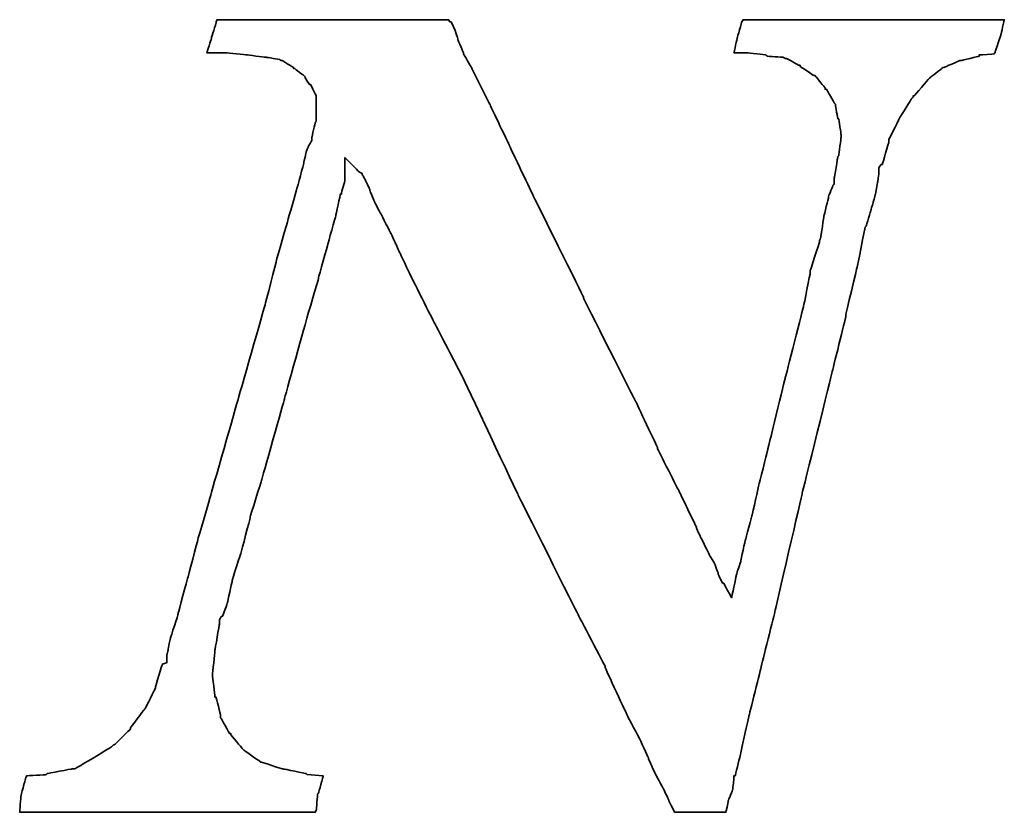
# Model space of a CAD drawing. Header units: millimetres. Extents: x 349 to 648, y 103 to 207.
# Tile 42 of 46: x 583.9 to 589.57, y 135.06 to 139.62. Entities that reach past the tile are written whole.
import ezdxf

# ---------------------------------------------------------------- set-up
doc = ezdxf.new("R2010")
doc.units = ezdxf.units.MM
doc.header["$LTSCALE"] = 0.15
doc.layers.add('DIM', color=4, linetype='CONTINUOUS')
doc.layers.add('layer 1', color=7, linetype='CONTINUOUS')

# ---------------------------------------------------------------- blocks, each defined once
blk = doc.blocks.new('TBI MOTION logo(完整正式版)')
at = {"layer": 'layer 1', "color": 22, "lineweight": 35}
blk.add_open_spline([(58.92625, -7.91875), (58.92625, -7.91875), (58.58625, -7.89375), (58.58625, -7.89375), (58.58625, -7.89375), (58.58625, -7.89375), (58.56625, -7.87125), (58.56625, -7.87125), (58.56625, -7.87125), (58.56625, -7.87125), (58.08375, -7.77375), (58.08375, -7.77375), (58.08375, -7.77375), (58.08375, -7.77375), (58.06125, -7.77375), (58.06125, -7.77375), (58.06125, -7.77375), (58.06125, -7.77375), (57.62625, -7.63125), (57.62625, -7.63125), (57.62625, -7.63125), (57.62625, -7.63125), (57.60625, -7.63125), (57.60625, -7.63125), (57.60625, -7.63125), (57.60625, -7.63125), (57.58125, -7.60625), (57.58125, -7.60625), (57.58125, -7.60625), (57.58125, -7.60625), (57.26625, -7.38875), (57.26625, -7.38875), (57.26625, -7.38875), (57.26625, -7.38875), (57.24625, -7.36875), (57.24625, -7.36875), (57.24625, -7.36875), (57.24625, -7.36875), (57.22125, -7.34375), (57.22125, -7.34375), (57.22125, -7.34375), (57.22125, -7.34375), (56.98125, -7.05375), (56.98125, -7.05375), (56.98125, -7.05375), (56.98125, -7.05375), (56.98125, -7.02875), (56.98125, -7.02875), (56.98125, -7.02875), (56.98125, -7.02875), (56.95625, -7.02875), (56.95625, -7.02875), (56.95625, -7.02875), (56.95625, -7.02875), (56.76625, -6.69625), (56.76625, -6.69625), (56.76625, -6.69625), (56.76625, -6.69625), (56.76625, -6.67125), (56.76625, -6.67125), (56.76625, -6.67125), (56.76625, -6.67125), (56.76625, -6.64875), (56.76625, -6.64875), (56.76625, -6.64875), (56.76625, -6.64875), (56.67125, -6.26375), (56.67125, -6.26375), (56.67125, -6.26375), (56.67125, -6.26375), (56.64625, -6.26375), (56.64625, -6.26375), (56.64625, -6.26375), (56.64625, -6.26375), (56.64625, -6.23875), (56.64625, -6.23875), (56.64625, -6.23875), (56.64625, -6.23875), (56.59625, -5.80875), (56.59625, -5.80875), (56.59625, -5.80875), (56.59625, -5.80875), (56.59625, -5.78375), (56.59625, -5.78375), (56.59625, -5.78375), (56.59625, -5.78375), (56.64625, -5.30375), (56.64625, -5.30375), (56.64625, -5.30375), (56.64625, -5.30375), (56.64625, -5.27875), (56.64625, -5.27875), (56.64625, -5.27875), (56.64625, -5.27875), (56.74125, -4.72875), (56.74125, -4.72875), (56.74125, -4.72875), (56.74125, -4.72875), (56.74125, -4.67875), (56.74125, -4.67875), (56.74125, -4.67875), (56.74125, -4.67875), (56.74125, -4.63375), (56.74125, -4.63375), (56.74125, -4.63375), (56.74125, -4.63375), (56.79125, -4.55875), (56.79125, -4.55875), (56.79125, -4.55875), (56.79125, -4.55875), (56.81125, -4.55875), (56.81125, -4.55875), (56.81125, -4.55875), (56.81125, -4.55875), (56.91125, -4.27375), (56.91125, -4.27375), (56.91125, -4.27375), (56.91125, -4.27375), (57.00625, -3.83874), (57.00625, -3.83874), (57.00625, -3.83874), (57.00625, -3.83874), (57.00625, -3.81374), (57.00625, -3.81374), (57.00625, -3.81374), (57.00625, -3.81374), (57.19875, -3.21374), (57.19875, -3.21374), (57.19875, -3.21374), (57.19875, -3.21374), (57.38625, -2.49625), (57.38625, -2.49625), (57.38625, -2.49625), (57.38625, -2.49625), (57.38625, -2.47374), (57.38625, -2.47374), (57.38625, -2.47374), (57.38625, -2.47374), (57.62625, -1.70375), (57.62625, -1.70375), (57.62625, -1.70375), (57.62625, -1.70375), (58.10625, 0.00125), (58.10625, 0.00125), (58.10625, 0.00125), (58.10625, 0.00125), (58.58625, 1.72625), (58.58625, 1.72625), (58.58625, 1.72625), (58.58625, 1.72625), (58.82625, 2.54125), (58.82625, 2.54125), (58.82625, 2.54125), (58.82625, 2.54125), (58.82625, 2.56374), (58.82625, 2.56374), (58.82625, 2.56374), (58.82625, 2.56374), (59.02125, 3.26125), (59.02125, 3.26125), (59.02125, 3.26125), (59.02125, 3.26125), (59.18625, 3.86125), (59.18625, 3.86125), (59.18625, 3.86125), (59.18625, 3.86125), (59.28625, 4.31875), (59.28625, 4.31875), (59.28625, 4.31875), (59.28625, 4.31875), (59.30625, 4.31875), (59.30625, 4.31875), (59.30625, 4.31875), (59.30625, 4.31875), (59.30625, 4.34125), (59.30625, 4.34125), (59.30625, 4.34125), (59.30625, 4.34125), (59.38125, 4.60625), (59.38125, 4.60625), (59.38125, 4.60625), (59.38125, 4.60625), (59.38125, 4.65125), (59.38125, 4.65125), (59.38125, 4.65125), (59.38125, 4.65125), (59.38125, 5.08625), (59.38125, 5.08625), (59.38125, 5.08625), (59.38125, 5.08625), (59.66625, 4.79624), (59.66625, 4.79624), (59.66625, 4.79624), (59.66625, 4.79624), (59.74125, 4.75124), (59.74125, 4.75124), (59.74125, 4.75124), (59.74125, 4.75124), (59.74125, 4.72624), (59.74125, 4.72624), (59.74125, 4.72624), (59.74125, 4.72624), (59.76125, 4.70124), (59.76125, 4.70124), (59.76125, 4.70124), (59.76125, 4.70124), (59.81125, 4.60625), (59.81125, 4.60625), (59.81125, 4.60625), (59.81125, 4.60625), (59.90625, 4.41125), (59.90625, 4.41125), (59.90625, 4.41125), (59.90625, 4.41125), (59.90625, 4.39125), (59.90625, 4.39125), (59.90625, 4.39125), (59.90625, 4.39125), (60.00375, 4.15124), (60.00375, 4.15124), (60.00375, 4.15124), (60.00375, 4.15124), (60.14625, 3.88374), (60.14625, 3.88374), (60.14625, 3.88374), (60.14625, 3.88374), (60.34125, 3.50124), (60.34125, 3.50124), (60.34125, 3.50124), (60.34125, 3.50124), (60.53125, 3.09125), (60.53125, 3.09125), (60.53125, 3.09125), (60.53125, 3.09125), (60.74625, 2.63625), (60.74625, 2.63625), (60.74625, 2.63625), (60.74625, 2.63625), (61.25125, 1.63124), (61.25125, 1.63124), (61.25125, 1.63124), (61.25125, 1.63124), (61.85125, 0.47625), (61.85125, 0.47625), (61.85125, 0.47625), (61.85125, 0.47625), (63.02625, -2.01874), (63.02625, -2.01874), (63.02625, -2.01874), (63.02625, -2.01874), (64.27625, -4.51374), (64.27625, -4.51374), (64.27625, -4.51374), (64.27625, -4.51374), (64.85125, -5.61375), (64.85125, -5.61375), (64.85125, -5.61375), (64.85125, -5.61375), (64.85125, -5.64125), (64.85125, -5.64125), (64.85125, -5.64125), (64.85125, -5.64125), (65.32875, -6.67125), (65.32875, -6.67125), (65.32875, -6.67125), (65.32875, -6.67125), (65.57125, -7.12875), (65.57125, -7.12875), (65.57125, -7.12875), (65.57125, -7.12875), (65.76125, -7.53625), (65.76125, -7.53625), (65.76125, -7.53625), (65.76125, -7.53625), (65.76125, -7.55625), (65.76125, -7.55625), (65.76125, -7.55625), (65.76125, -7.55625), (65.90375, -7.87125), (65.90375, -7.87125), (65.90375, -7.87125), (65.90375, -7.87125), (66.07125, -8.18125), (66.07125, -8.18125), (66.07125, -8.18125), (66.07125, -8.18125), (66.19125, -8.42375), (66.19125, -8.42375), (66.19125, -8.42375), (66.19125, -8.42375), (66.19125, -8.44375), (66.19125, -8.44375), (66.19125, -8.44375), (66.19125, -8.44375), (66.29125, -8.63875), (66.29125, -8.63875), (66.29125, -8.63875), (66.29125, -8.63875), (66.31125, -8.68625), (66.31125, -8.68625), (66.31125, -8.68625), (66.31125, -8.68625), (66.38375, -8.68625), (66.38375, -8.68625), (66.38375, -8.68625), (66.38375, -8.68625), (66.84125, -8.68625), (66.84125, -8.68625), (66.84125, -8.68625), (66.84125, -8.68625), (67.29625, -8.68625), (67.29625, -8.68625), (67.29625, -8.68625), (67.29625, -8.68625), (67.36625, -8.68625), (67.36625, -8.68625), (67.36625, -8.68625), (67.36625, -8.68625), (67.39125, -8.68625), (67.39125, -8.68625), (67.39125, -8.68625), (67.39125, -8.68625), (67.44125, -8.46875), (67.44125, -8.46875), (67.44125, -8.46875), (67.44125, -8.46875), (67.44125, -8.44375), (67.44125, -8.44375), (67.44125, -8.44375), (67.44125, -8.44375), (67.53625, -8.20375), (67.53625, -8.20375), (67.53625, -8.20375), (67.53625, -8.20375), (67.56125, -7.94375), (67.56125, -7.94375), (67.56125, -7.94375), (67.56125, -7.94375), (67.56125, -7.91875), (67.56125, -7.91875), (67.56125, -7.91875), (67.56125, -7.91875), (67.58625, -7.91875), (67.58625, -7.91875), (67.58625, -7.91875), (67.58625, -7.91875), (67.68125, -7.53625), (67.68125, -7.53625), (67.68125, -7.53625), (67.68125, -7.53625), (67.87375, -6.67125), (67.87375, -6.67125), (67.87375, -6.67125), (67.87375, -6.67125), (68.13625, -5.61375), (68.13625, -5.61375), (68.13625, -5.61375), (68.13625, -5.61375), (68.42375, -4.46374), (68.42375, -4.46374), (68.42375, -4.46374), (68.42375, -4.46374), (68.99875, -1.96874), (68.99875, -1.96874), (68.99875, -1.96874), (68.99875, -1.96874), (69.62625, 0.57625), (69.62625, 0.57625), (69.62625, 0.57625), (69.62625, 0.57625), (69.91125, 1.72625), (69.91125, 1.72625), (69.91125, 1.72625), (69.91125, 1.72625), (69.91125, 1.77625), (69.91125, 1.77625), (69.91125, 1.77625), (69.91125, 1.77625), (70.15125, 2.78124), (70.15125, 2.78124), (70.15125, 2.78124), (70.15125, 2.78124), (70.32125, 3.62125), (70.32125, 3.62125), (70.32125, 3.62125), (70.32125, 3.62125), (70.34125, 3.64625), (70.34125, 3.64625), (70.34125, 3.64625), (70.34125, 3.64625), (70.44125, 3.98125), (70.44125, 3.98125), (70.44125, 3.98125), (70.44125, 3.98125), (70.53625, 4.31875), (70.53625, 4.31875), (70.53625, 4.31875), (70.53625, 4.31875), (70.58125, 4.55875), (70.58125, 4.55875), (70.58125, 4.55875), (70.58125, 4.55875), (70.60625, 4.72624), (70.60625, 4.72624), (70.60625, 4.72624), (70.60625, 4.72624), (70.60625, 4.79624), (70.60625, 4.79624), (70.60625, 4.79624), (70.60625, 4.79624), (70.60625, 4.87125), (70.60625, 4.87125), (70.60625, 4.87125), (70.60625, 4.87125), (70.65625, 4.94125), (70.65625, 4.94125), (70.65625, 4.94125), (70.65625, 4.94125), (70.68125, 4.94125), (70.68125, 4.94125), (70.68125, 4.94125), (70.68125, 4.94125), (70.82125, 5.42125), (70.82125, 5.42125), (70.82125, 5.42125), (70.82125, 5.42125), (70.82125, 5.44625), (70.82125, 5.44625), (70.82125, 5.44625), (70.82125, 5.44625), (70.82125, 5.47125), (70.82125, 5.47125), (70.82125, 5.47125), (70.82125, 5.47125), (71.06125, 5.94625), (71.06125, 5.94625), (71.06125, 5.94625), (71.06125, 5.94625), (71.30125, 6.33124), (71.30125, 6.33124), (71.30125, 6.33124), (71.30125, 6.33124), (71.32625, 6.35625), (71.32625, 6.35625), (71.32625, 6.35625), (71.32625, 6.35625), (71.32625, 6.38124), (71.32625, 6.38124), (71.32625, 6.38124), (71.32625, 6.38124), (71.35125, 6.38124), (71.35125, 6.38124), (71.35125, 6.38124), (71.35125, 6.38124), (71.66125, 6.74125), (71.66125, 6.74125), (71.66125, 6.74125), (71.66125, 6.74125), (71.68625, 6.76625), (71.68625, 6.76625), (71.68625, 6.76625), (71.68625, 6.76625), (71.92625, 6.95624), (71.92625, 6.95624), (71.92625, 6.95624), (71.92625, 6.95624), (71.95125, 6.98125), (71.95125, 6.98125), (71.95125, 6.98125), (71.95125, 6.98125), (71.97625, 6.98125), (71.97625, 6.98125), (71.97625, 6.98125), (71.97625, 6.98125), (72.31125, 7.12624), (72.31125, 7.12624), (72.31125, 7.12624), (72.31125, 7.12624), (72.33375, 7.12624), (72.33375, 7.12624), (72.33375, 7.12624), (72.33375, 7.12624), (72.71625, 7.21875), (72.71625, 7.21875), (72.71625, 7.21875), (72.71625, 7.21875), (72.71625, 7.24624), (72.71625, 7.24624), (72.71625, 7.24624), (72.71625, 7.24624), (72.74125, 7.24624), (72.74125, 7.24624), (72.74125, 7.24624), (72.74125, 7.24624), (73.03124, 7.26624), (73.03124, 7.26624), (73.03124, 7.26624), (73.03124, 7.26624), (73.05375, 7.29125), (73.05375, 7.29125), (73.05375, 7.29125), (73.05375, 7.29125), (73.05375, 7.31625), (73.05375, 7.31625), (73.05375, 7.31625), (73.05375, 7.31625), (73.17625, 7.67625), (73.17625, 7.67625), (73.17625, 7.67625), (73.17625, 7.67625), (73.24625, 7.98625), (73.24625, 7.98625), (73.24625, 7.98625), (73.24625, 7.98625), (73.19625, 7.98625), (73.19625, 7.98625), (73.19625, 7.98625), (73.19625, 7.98625), (72.93625, 7.98625), (72.93625, 7.98625), (72.93625, 7.98625), (72.93625, 7.98625), (72.55125, 7.98625), (72.55125, 7.98625), (72.55125, 7.98625), (72.55125, 7.98625), (72.09625, 7.98625), (72.09625, 7.98625), (72.09625, 7.98625), (72.09625, 7.98625), (71.64125, 7.98625), (71.64125, 7.98625), (71.64125, 7.98625), (71.64125, 7.98625), (70.53625, 7.98625), (70.53625, 7.98625), (70.53625, 7.98625), (70.53625, 7.98625), (69.47875, 7.98625), (69.47875, 7.98625), (69.47875, 7.98625), (69.47875, 7.98625), (68.95125, 7.98625), (68.95125, 7.98625), (68.95125, 7.98625), (68.95125, 7.98625), (68.52125, 7.98625), (68.52125, 7.98625), (68.52125, 7.98625), (68.52125, 7.98625), (68.13625, 7.98625), (68.13625, 7.98625), (68.13625, 7.98625), (68.13625, 7.98625), (67.87375, 7.98625), (67.87375, 7.98625), (67.87375, 7.98625), (67.87375, 7.98625), (67.75125, 7.98625), (67.75125, 7.98625), (67.75125, 7.98625), (67.75125, 7.98625), (67.72625, 7.94125), (67.72625, 7.94125), (67.72625, 7.94125), (67.72625, 7.94125), (67.63125, 7.60625), (67.63125, 7.60625), (67.63125, 7.60625), (67.63125, 7.60625), (67.56125, 7.29125), (67.56125, 7.29125), (67.56125, 7.29125), (67.56125, 7.29125), (67.72625, 7.29125), (67.72625, 7.29125), (67.72625, 7.29125), (67.72625, 7.29125), (67.82625, 7.29125), (67.82625, 7.29125), (67.82625, 7.29125), (67.82625, 7.29125), (67.84625, 7.29125), (67.84625, 7.29125), (67.84625, 7.29125), (67.84625, 7.29125), (68.23125, 7.24624), (68.23125, 7.24624), (68.23125, 7.24624), (68.23125, 7.24624), (68.25875, 7.21875), (68.25875, 7.21875), (68.25875, 7.21875), (68.25875, 7.21875), (68.59125, 7.19624), (68.59125, 7.19624), (68.59125, 7.19624), (68.59125, 7.19624), (68.64125, 7.17125), (68.64125, 7.17125), (68.64125, 7.17125), (68.64125, 7.17125), (68.66625, 7.17125), (68.66625, 7.17125), (68.66625, 7.17125), (68.66625, 7.17125), (68.92625, 7.02624), (68.92625, 7.02624), (68.92625, 7.02624), (68.92625, 7.02624), (68.95125, 7.02624), (68.95125, 7.02624), (68.95125, 7.02624), (68.95125, 7.02624), (68.95125, 7.00624), (68.95125, 7.00624), (68.95125, 7.00624), (68.95125, 7.00624), (69.23875, 6.81125), (69.23875, 6.81125), (69.23875, 6.81125), (69.23875, 6.81125), (69.26625, 6.81125), (69.26625, 6.81125), (69.26625, 6.81125), (69.26625, 6.81125), (69.28625, 6.78625), (69.28625, 6.78625), (69.28625, 6.78625), (69.28625, 6.78625), (69.47875, 6.54875), (69.47875, 6.54875), (69.47875, 6.54875), (69.47875, 6.54875), (69.47875, 6.52375), (69.47875, 6.52375), (69.47875, 6.52375), (69.47875, 6.52375), (69.50625, 6.52375), (69.50625, 6.52375), (69.50625, 6.52375), (69.50625, 6.52375), (69.67125, 6.23625), (69.67125, 6.23625), (69.67125, 6.23625), (69.67125, 6.23625), (69.69375, 6.21125), (69.69375, 6.21125), (69.69375, 6.21125), (69.69375, 6.21125), (69.69375, 6.18625), (69.69375, 6.18625), (69.69375, 6.18625), (69.69375, 6.18625), (69.74625, 5.89875), (69.74625, 5.89875), (69.74625, 5.89875), (69.74625, 5.89875), (69.76625, 5.89875), (69.76625, 5.89875), (69.76625, 5.89875), (69.76625, 5.89875), (69.81375, 5.56625), (69.81375, 5.56625), (69.81375, 5.56625), (69.81375, 5.56625), (69.81375, 5.54125), (69.81375, 5.54125), (69.81375, 5.54125), (69.81375, 5.54125), (69.81375, 5.51625), (69.81375, 5.51625), (69.81375, 5.51625), (69.81375, 5.51625), (69.76625, 5.13125), (69.76625, 5.13125), (69.76625, 5.13125), (69.76625, 5.13125), (69.74625, 5.10874), (69.74625, 5.10874), (69.74625, 5.10874), (69.74625, 5.10874), (69.67125, 4.65125), (69.67125, 4.65125), (69.67125, 4.65125), (69.67125, 4.65125), (69.67125, 4.55875), (69.67125, 4.55875), (69.67125, 4.55875), (69.67125, 4.55875), (69.67125, 4.53125), (69.67125, 4.53125), (69.67125, 4.53125), (69.67125, 4.53125), (69.64625, 4.50874), (69.64625, 4.50874), (69.64625, 4.50874), (69.64625, 4.50874), (69.55125, 4.27125), (69.55125, 4.27125), (69.55125, 4.27125), (69.55125, 4.27125), (69.55125, 4.24625), (69.55125, 4.24625), (69.55125, 4.24625), (69.55125, 4.24625), (69.45375, 3.86125), (69.45375, 3.86125), (69.45375, 3.86125), (69.45375, 3.86125), (69.38625, 3.40624), (69.38625, 3.40624), (69.38625, 3.40624), (69.38625, 3.40624), (69.35875, 3.33125), (69.35875, 3.33125), (69.35875, 3.33125), (69.35875, 3.33125), (69.35875, 3.30875), (69.35875, 3.30875), (69.35875, 3.30875), (69.35875, 3.30875), (69.16625, 2.71125), (69.16625, 2.71125), (69.16625, 2.71125), (69.16625, 2.71125), (69.16625, 2.66375), (69.16625, 2.66375), (69.16625, 2.66375), (69.16625, 2.66375), (69.02625, 1.96374), (69.02625, 1.96374), (69.02625, 1.96374), (69.02625, 1.96374), (68.64125, 0.45624), (68.64125, 0.45624), (68.64125, 0.45624), (68.64125, 0.45624), (68.25875, -1.10625), (68.25875, -1.10625), (68.25875, -1.10625), (68.25875, -1.10625), (68.08625, -1.80125), (68.08625, -1.80125), (68.08625, -1.80125), (68.08625, -1.80125), (67.94625, -2.42625), (67.94625, -2.42625), (67.94625, -2.42625), (67.94625, -2.42625), (67.80125, -2.95375), (67.80125, -2.95375), (67.80125, -2.95375), (67.80125, -2.95375), (67.70625, -3.38375), (67.70625, -3.38375), (67.70625, -3.38375), (67.70625, -3.38375), (67.70625, -3.40875), (67.70625, -3.40875), (67.70625, -3.40875), (67.70625, -3.40875), (67.63125, -3.62375), (67.63125, -3.62375), (67.63125, -3.62375), (67.63125, -3.62375), (67.60625, -3.72125), (67.60625, -3.72125), (67.60625, -3.72125), (67.60625, -3.72125), (67.51125, -4.17375), (67.51125, -4.17375), (67.51125, -4.17375), (67.51125, -4.17375), (67.34625, -3.86374), (67.34625, -3.86374), (67.34625, -3.86374), (67.34625, -3.86374), (67.32125, -3.86374), (67.32125, -3.86374), (67.32125, -3.86374), (67.32125, -3.86374), (67.27125, -3.76874), (67.27125, -3.76874), (67.27125, -3.76874), (67.27125, -3.76874), (67.22625, -3.67374), (67.22625, -3.67374), (67.22625, -3.67374), (67.22625, -3.67374), (67.22625, -3.64875), (67.22625, -3.64875), (67.22625, -3.64875), (67.22625, -3.64875), (67.15125, -3.45375), (67.15125, -3.45375), (67.15125, -3.45375), (67.15125, -3.45375), (67.05625, -3.28875), (67.05625, -3.28875), (67.05625, -3.28875), (67.05625, -3.28875), (66.91125, -3.00125), (66.91125, -3.00125), (66.91125, -3.00125), (66.91125, -3.00125), (66.77125, -2.71375), (66.77125, -2.71375), (66.77125, -2.71375), (66.77125, -2.71375), (66.77125, -2.68875), (66.77125, -2.68875), (66.77125, -2.68875), (66.77125, -2.68875), (66.41125, -1.94374), (66.41125, -1.94374), (66.41125, -1.94374), (66.41125, -1.94374), (65.95125, -1.03375), (65.95125, -1.03375), (65.95125, -1.03375), (65.95125, -1.03375), (65.95125, -1.00875), (65.95125, -1.00875), (65.95125, -1.00875), (65.95125, -1.00875), (65.49625, -0.04874), (65.49625, -0.04874), (65.49625, -0.04874), (65.49625, -0.04874), (64.39375, 2.13624), (64.39375, 2.13624), (64.39375, 2.13624), (64.39375, 2.13624), (64.39375, 2.15624), (64.39375, 2.15624), (64.39375, 2.15624), (64.39375, 2.15624), (63.33625, 4.29125), (63.33625, 4.29125), (63.33625, 4.29125), (63.33625, 4.29125), (62.85625, 5.30125), (62.85625, 5.30125), (62.85625, 5.30125), (62.85625, 5.30125), (62.42625, 6.21125), (62.42625, 6.21125), (62.42625, 6.21125), (62.42625, 6.21125), (62.04125, 6.98125), (62.04125, 6.98125), (62.04125, 6.98125), (62.04125, 6.98125), (61.87375, 7.26624), (61.87375, 7.26624), (61.87375, 7.26624), (61.87375, 7.26624), (61.87375, 7.29125), (61.87375, 7.29125), (61.87375, 7.29125), (61.87375, 7.29125), (61.75625, 7.55625), (61.75625, 7.55625), (61.75625, 7.55625), (61.75625, 7.55625), (61.75625, 7.58124), (61.75625, 7.58124), (61.75625, 7.58124), (61.75625, 7.58124), (61.68375, 7.79375), (61.68375, 7.79375), (61.68375, 7.79375), (61.68375, 7.79375), (61.61125, 7.94125), (61.61125, 7.94125), (61.61125, 7.94125), (61.61125, 7.94125), (61.58625, 7.94125), (61.58625, 7.94125), (61.58625, 7.94125), (61.58625, 7.94125), (61.56375, 7.98625), (61.56375, 7.98625), (61.56375, 7.98625), (61.56375, 7.98625), (61.41875, 7.98625), (61.41875, 7.98625), (61.41875, 7.98625), (61.41875, 7.98625), (61.18125, 7.98625), (61.18125, 7.98625), (61.18125, 7.98625), (61.18125, 7.98625), (60.84125, 7.98625), (60.84125, 7.98625), (60.84125, 7.98625), (60.84125, 7.98625), (60.02625, 7.98625), (60.02625, 7.98625), (60.02625, 7.98625), (60.02625, 7.98625), (59.11625, 7.98625), (59.11625, 7.98625), (59.11625, 7.98625), (59.11625, 7.98625), (58.15625, 7.98625), (58.15625, 7.98625), (58.15625, 7.98625), (58.15625, 7.98625), (57.34125, 7.98625), (57.34125, 7.98625), (57.34125, 7.98625), (57.34125, 7.98625), (57.00625, 7.98625), (57.00625, 7.98625), (57.00625, 7.98625), (57.00625, 7.98625), (56.76625, 7.98625), (56.76625, 7.98625), (56.76625, 7.98625), (56.76625, 7.98625), (56.69125, 7.98625), (56.69125, 7.98625), (56.69125, 7.98625), (56.69125, 7.98625), (56.67125, 7.94125), (56.67125, 7.94125), (56.67125, 7.94125), (56.67125, 7.94125), (56.67125, 7.91625), (56.67125, 7.91625), (56.67125, 7.91625), (56.67125, 7.91625), (56.57125, 7.60625), (56.57125, 7.60625), (56.57125, 7.60625), (56.57125, 7.60625), (56.57125, 7.58124), (56.57125, 7.58124), (56.57125, 7.58124), (56.57125, 7.58124), (56.47625, 7.29125), (56.47625, 7.29125), (56.47625, 7.29125), (56.47625, 7.29125), (56.57125, 7.29125), (56.57125, 7.29125), (56.57125, 7.29125), (56.57125, 7.29125), (56.76625, 7.29125), (56.76625, 7.29125), (56.76625, 7.29125), (56.76625, 7.29125), (56.86125, 7.29125), (56.86125, 7.29125), (56.86125, 7.29125), (56.86125, 7.29125), (56.88625, 7.29125), (56.88625, 7.29125), (56.88625, 7.29125), (56.88625, 7.29125), (57.31625, 7.24624), (57.31625, 7.24624), (57.31625, 7.24624), (57.31625, 7.24624), (57.70125, 7.19624), (57.70125, 7.19624), (57.70125, 7.19624), (57.70125, 7.19624), (57.72625, 7.19624), (57.72625, 7.19624), (57.72625, 7.19624), (57.72625, 7.19624), (58.01125, 7.14624), (58.01125, 7.14624), (58.01125, 7.14624), (58.01125, 7.14624), (58.03625, 7.12624), (58.03625, 7.12624), (58.03625, 7.12624), (58.03625, 7.12624), (58.06125, 7.12624), (58.06125, 7.12624), (58.06125, 7.12624), (58.06125, 7.12624), (58.30125, 6.98125), (58.30125, 6.98125), (58.30125, 6.98125), (58.30125, 6.98125), (58.30125, 6.95624), (58.30125, 6.95624), (58.30125, 6.95624), (58.30125, 6.95624), (58.32375, 6.95624), (58.32375, 6.95624), (58.32375, 6.95624), (58.32375, 6.95624), (58.51625, 6.81125), (58.51625, 6.81125), (58.51625, 6.81125), (58.51625, 6.81125), (58.54125, 6.78625), (58.54125, 6.78625), (58.54125, 6.78625), (58.54125, 6.78625), (58.54125, 6.76625), (58.54125, 6.76625), (58.54125, 6.76625), (58.54125, 6.76625), (58.63625, 6.62124), (58.63625, 6.62124), (58.63625, 6.62124), (58.63625, 6.62124), (58.65875, 6.62124), (58.65875, 6.62124), (58.65875, 6.62124), (58.65875, 6.62124), (58.75625, 6.42625), (58.75625, 6.42625), (58.75625, 6.42625), (58.75625, 6.42625), (58.77875, 6.38124), (58.77875, 6.38124), (58.77875, 6.38124), (58.77875, 6.38124), (58.77875, 6.33124), (58.77875, 6.33124), (58.77875, 6.33124), (58.77875, 6.33124), (58.77875, 6.09125), (58.77875, 6.09125), (58.77875, 6.09125), (58.77875, 6.09125), (58.77875, 5.85125), (58.77875, 5.85125), (58.77875, 5.85125), (58.77875, 5.85125), (58.75625, 5.82625), (58.75625, 5.82625), (58.75625, 5.82625), (58.75625, 5.82625), (58.68625, 5.51625), (58.68625, 5.51625), (58.68625, 5.51625), (58.68625, 5.51625), (58.68625, 5.47125), (58.68625, 5.47125), (58.68625, 5.47125), (58.68625, 5.47125), (58.68625, 5.44625), (58.68625, 5.44625), (58.68625, 5.44625), (58.68625, 5.44625), (58.65875, 5.39625), (58.65875, 5.39625), (58.65875, 5.39625), (58.65875, 5.39625), (58.61125, 5.32624), (58.61125, 5.32624), (58.61125, 5.32624), (58.61125, 5.32624), (58.56625, 5.20375), (58.56625, 5.20375), (58.56625, 5.20375), (58.56625, 5.20375), (58.51625, 4.99125), (58.51625, 4.99125), (58.51625, 4.99125), (58.51625, 4.99125), (58.51625, 4.96625), (58.51625, 4.96625), (58.51625, 4.96625), (58.51625, 4.96625), (58.37125, 4.43625), (58.37125, 4.43625), (58.37125, 4.43625), (58.37125, 4.43625), (58.18125, 3.76625), (58.18125, 3.76625), (58.18125, 3.76625), (58.18125, 3.76625), (57.94125, 2.92624), (57.94125, 2.92624), (57.94125, 2.92624), (57.94125, 2.92624), (57.70125, 1.98874), (57.70125, 1.98874), (57.70125, 1.98874), (57.70125, 1.98874), (57.12625, -0.02374), (57.12625, -0.02374), (57.12625, -0.02374), (57.12625, -0.02374), (56.55125, -2.03875), (56.55125, -2.03875), (56.55125, -2.03875), (56.55125, -2.03875), (56.28625, -2.95375), (56.28625, -2.95375), (56.28625, -2.95375), (56.28625, -2.95375), (56.07125, -3.76874), (56.07125, -3.76874), (56.07125, -3.76874), (56.07125, -3.76874), (55.87625, -4.48874), (55.87625, -4.48874), (55.87625, -4.48874), (55.87625, -4.48874), (55.87625, -4.51374), (55.87625, -4.51374), (55.87625, -4.51374), (55.87625, -4.51374), (55.71125, -5.01625), (55.71125, -5.01625), (55.71125, -5.01625), (55.71125, -5.01625), (55.66125, -5.25375), (55.66125, -5.25375), (55.66125, -5.25375), (55.66125, -5.25375), (55.66125, -5.27875), (55.66125, -5.27875), (55.66125, -5.27875), (55.66125, -5.27875), (55.63625, -5.37375), (55.63625, -5.37375), (55.63625, -5.37375), (55.63625, -5.37375), (55.63625, -5.42375), (55.63625, -5.42375), (55.63625, -5.42375), (55.63625, -5.42375), (55.63625, -5.54125), (55.63625, -5.54125), (55.63625, -5.54125), (55.63625, -5.54125), (55.54125, -5.56875), (55.54125, -5.56875), (55.54125, -5.56875), (55.54125, -5.56875), (55.39625, -6.04875), (55.39625, -6.04875), (55.39625, -6.04875), (55.39625, -6.04875), (55.39625, -6.06875), (55.39625, -6.06875), (55.39625, -6.06875), (55.39625, -6.06875), (55.18125, -6.50375), (55.18125, -6.50375), (55.18125, -6.50375), (55.18125, -6.50375), (55.15625, -6.52875), (55.15625, -6.52875), (55.15625, -6.52875), (55.15625, -6.52875), (54.86875, -6.91125), (54.86875, -6.91125), (54.86875, -6.91125), (54.86875, -6.91125), (54.86875, -6.93375), (54.86875, -6.93375), (54.86875, -6.93375), (54.86875, -6.93375), (54.53125, -7.26875), (54.53125, -7.26875), (54.53125, -7.26875), (54.53125, -7.26875), (54.51125, -7.26875), (54.51125, -7.26875), (54.51125, -7.26875), (54.51125, -7.26875), (54.48625, -7.29625), (54.48625, -7.29625), (54.48625, -7.29625), (54.48625, -7.29625), (54.10375, -7.53625), (54.10375, -7.53625), (54.10375, -7.53625), (54.10375, -7.53625), (53.69625, -7.77375), (53.69625, -7.77375), (53.69625, -7.77375), (53.69625, -7.77375), (53.67125, -7.77375), (53.67125, -7.77375), (53.67125, -7.77375), (53.67125, -7.77375), (53.64625, -7.77375), (53.64625, -7.77375), (53.64625, -7.77375), (53.64625, -7.77375), (53.11625, -7.87125), (53.11625, -7.87125), (53.11625, -7.87125), (53.11625, -7.87125), (53.09625, -7.89375), (53.09625, -7.89375), (53.09625, -7.89375), (53.09625, -7.89375), (52.68625, -7.91875), (52.68625, -7.91875), (52.68625, -7.91875), (52.68625, -7.91875), (52.66125, -7.99125), (52.66125, -7.99125), (52.66125, -7.99125), (52.66125, -7.99125), (52.56625, -8.34875), (52.56625, -8.34875), (52.56625, -8.34875), (52.56625, -8.34875), (52.54125, -8.68625), (52.54125, -8.68625), (52.54125, -8.68625), (52.54125, -8.68625), (52.58875, -8.68625), (52.58875, -8.68625), (52.58875, -8.68625), (52.58875, -8.68625), (52.87625, -8.68625), (52.87625, -8.68625), (52.87625, -8.68625), (52.87625, -8.68625), (53.33625, -8.68625), (53.33625, -8.68625), (53.33625, -8.68625), (53.33625, -8.68625), (53.79125, -8.68625), (53.79125, -8.68625), (53.79125, -8.68625), (53.79125, -8.68625), (54.36625, -8.68625), (54.36625, -8.68625), (54.36625, -8.68625), (54.36625, -8.68625), (55.59125, -8.68625), (55.59125, -8.68625), (55.59125, -8.68625), (55.59125, -8.68625), (56.76625, -8.68625), (56.76625, -8.68625), (56.76625, -8.68625), (56.76625, -8.68625), (57.34125, -8.68625), (57.34125, -8.68625), (57.34125, -8.68625), (57.34125, -8.68625), (57.82125, -8.68625), (57.82125, -8.68625), (57.82125, -8.68625), (57.82125, -8.68625), (58.25125, -8.68625), (58.25125, -8.68625), (58.25125, -8.68625), (58.25125, -8.68625), (58.58625, -8.68625), (58.58625, -8.68625), (58.58625, -8.68625), (58.58625, -8.68625), (58.75625, -8.68625), (58.75625, -8.68625), (58.75625, -8.68625), (58.75625, -8.68625), (58.77875, -8.63875), (58.77875, -8.63875), (58.77875, -8.63875), (58.77875, -8.63875), (58.80625, -8.30375), (58.80625, -8.30375), (58.80625, -8.30375), (58.80625, -8.30375), (58.82625, -8.27875), (58.82625, -8.27875), (58.82625, -8.27875), (58.82625, -8.27875), (58.92625, -7.91875), (58.92625, -7.91875)], degree=3, knots=[0, 0, 0, 0, 0.003125, 0.003125, 0.003125, 0.00312501, 0.00625, 0.00625, 0.00625, 0.00625001, 0.009375, 0.009375, 0.009375, 0.00937501, 0.0125, 0.0125, 0.0125, 0.01250001, 0.015625, 0.015625, 0.015625, 0.01562501, 0.01875, 0.01875, 0.01875, 0.01875001, 0.021875, 0.021875, 0.021875, 0.02187501, 0.025, 0.025, 0.025, 0.02500001, 0.028125, 0.028125, 0.028125, 0.02812501, 0.03125, 0.03125, 0.03125, 0.03125001, 0.034375, 0.034375, 0.034375, 0.03437501, 0.0375, 0.0375, 0.0375, 0.03750001, 0.040625, 0.040625, 0.040625, 0.04062501, 0.04375, 0.04375, 0.04375, 0.04375001, 0.046875, 0.046875, 0.046875, 0.04687501, 0.05, 0.05, 0.05, 0.05000001, 0.053125, 0.053125, 0.053125, 0.05312501, 0.05625, 0.05625, 0.05625, 0.05625001, 0.059375, 0.059375, 0.059375, 0.05937501, 0.0625, 0.0625, 0.0625, 0.06250001, 0.065625, 0.065625, 0.065625, 0.06562501, 0.06875, 0.06875, 0.06875, 0.06875001, 0.071875, 0.071875, 0.071875, 0.07187501, 0.075, 0.075, 0.075, 0.07500001, 0.078125, 0.078125, 0.078125, 0.07812501, 0.08125, 0.08125, 0.08125, 0.08125001, 0.084375, 0.084375, 0.084375, 0.08437501, 0.0875, 0.0875, 0.0875, 0.08750001, 0.090625, 0.090625, 0.090625, 0.09062501, 0.09375, 0.09375, 0.09375, 0.09375001, 0.096875, 0.096875, 0.096875, 0.09687501, 0.1, 0.1, 0.1, 0.10000001, 0.103125, 0.103125, 0.103125, 0.10312501, 0.10625, 0.10625, 0.10625, 0.10625001, 0.109375, 0.109375, 0.109375, 0.10937501, 0.1125, 0.1125, 0.1125, 0.11250001, 0.115625, 0.115625, 0.115625, 0.11562501, 0.11875, 0.11875, 0.11875, 0.11875001, 0.121875, 0.121875, 0.121875, 0.12187501, 0.125, 0.125, 0.125, 0.12500001, 0.128125, 0.128125, 0.128125, 0.12812501, 0.13125, 0.13125, 0.13125, 0.13125001, 0.134375, 0.134375, 0.134375, 0.13437501, 0.1375, 0.1375, 0.1375, 0.13750001, 0.140625, 0.140625, 0.140625, 0.14062501, 0.14375, 0.14375, 0.14375, 0.14375001, 0.146875, 0.146875, 0.146875, 0.14687501, 0.15, 0.15, 0.15, 0.15000001, 0.153125, 0.153125, 0.153125, 0.15312501, 0.15625, 0.15625, 0.15625, 0.15625001, 0.159375, 0.159375, 0.159375, 0.15937501, 0.1625, 0.1625, 0.1625, 0.16250001, 0.165625, 0.165625, 0.165625, 0.16562501, 0.16875, 0.16875, 0.16875, 0.16875001, 0.171875, 0.171875, 0.171875, 0.17187501, 0.175, 0.175, 0.175, 0.17500001, 0.178125, 0.178125, 0.178125, 0.17812501, 0.18125, 0.18125, 0.18125, 0.18125001, 0.184375, 0.184375, 0.184375, 0.18437501, 0.1875, 0.1875, 0.1875, 0.18750001, 0.190625, 0.190625, 0.190625, 0.19062501, 0.19375, 0.19375, 0.19375, 0.19375001, 0.196875, 0.196875, 0.196875, 0.19687501, 0.2, 0.2, 0.2, 0.20000001, 0.203125, 0.203125, 0.203125, 0.20312501, 0.20625, 0.20625, 0.20625, 0.20625001, 0.209375, 0.209375, 0.209375, 0.20937501, 0.2125, 0.2125, 0.2125, 0.21250001, 0.215625, 0.215625, 0.215625, 0.21562501, 0.21875, 0.21875, 0.21875, 0.21875001, 0.221875, 0.221875, 0.221875, 0.22187501, 0.225, 0.225, 0.225, 0.22500001, 0.228125, 0.228125, 0.228125, 0.22812501, 0.23125, 0.23125, 0.23125, 0.23125001, 0.234375, 0.234375, 0.234375, 0.23437501, 0.2375, 0.2375, 0.2375, 0.23750001, 0.240625, 0.240625, 0.240625, 0.24062501, 0.24375, 0.24375, 0.24375, 0.24375001, 0.246875, 0.246875, 0.246875, 0.24687501, 0.25, 0.25, 0.25, 0.25000001, 0.253125, 0.253125, 0.253125, 0.25312501, 0.25625, 0.25625, 0.25625, 0.25625001, 0.259375, 0.259375, 0.259375, 0.25937501, 0.2625, 0.2625, 0.2625, 0.26250001, 0.265625, 0.265625, 0.265625, 0.26562501, 0.26875, 0.26875, 0.26875, 0.26875001, 0.271875, 0.271875, 0.271875, 0.27187501, 0.275, 0.275, 0.275, 0.27500001, 0.278125, 0.278125, 0.278125, 0.27812501, 0.28125, 0.28125, 0.28125, 0.28125001, 0.284375, 0.284375, 0.284375, 0.28437501, 0.2875, 0.2875, 0.2875, 0.28750001, 0.290625, 0.290625, 0.290625, 0.29062501, 0.29375, 0.29375, 0.29375, 0.29375001, 0.296875, 0.296875, 0.296875, 0.29687501, 0.3, 0.3, 0.3, 0.30000001, 0.303125, 0.303125, 0.303125, 0.30312501, 0.30625, 0.30625, 0.30625, 0.30625001, 0.309375, 0.309375, 0.309375, 0.30937501, 0.3125, 0.3125, 0.3125, 0.31250001, 0.315625, 0.315625, 0.315625, 0.31562501, 0.31875, 0.31875, 0.31875, 0.31875001, 0.321875, 0.321875, 0.321875, 0.32187501, 0.325, 0.325, 0.325, 0.32500001, 0.328125, 0.328125, 0.328125, 0.32812501, 0.33125, 0.33125, 0.33125, 0.33125001, 0.334375, 0.334375, 0.334375, 0.33437501, 0.3375, 0.3375, 0.3375, 0.33750001, 0.340625, 0.340625, 0.340625, 0.34062501, 0.34375, 0.34375, 0.34375, 0.34375001, 0.346875, 0.346875, 0.346875, 0.34687501, 0.35, 0.35, 0.35, 0.35000001, 0.353125, 0.353125, 0.353125, 0.35312501, 0.35625, 0.35625, 0.35625, 0.35625001, 0.359375, 0.359375, 0.359375, 0.35937501, 0.3625, 0.3625, 0.3625, 0.36250001, 0.365625, 0.365625, 0.365625, 0.36562501, 0.36875, 0.36875, 0.36875, 0.36875001, 0.371875, 0.371875, 0.371875, 0.37187501, 0.375, 0.375, 0.375, 0.37500001, 0.378125, 0.378125, 0.378125, 0.37812501, 0.38125, 0.38125, 0.38125, 0.38125001, 0.384375, 0.384375, 0.384375, 0.38437501, 0.3875, 0.3875, 0.3875, 0.38750001, 0.390625, 0.390625, 0.390625, 0.39062501, 0.39375, 0.39375, 0.39375, 0.39375001, 0.396875, 0.396875, 0.396875, 0.39687501, 0.4, 0.4, 0.4, 0.40000001, 0.403125, 0.403125, 0.403125, 0.40312501, 0.40625, 0.40625, 0.40625, 0.40625001, 0.409375, 0.409375, 0.409375, 0.40937501, 0.4125, 0.4125, 0.4125, 0.41250001, 0.415625, 0.415625, 0.415625, 0.41562501, 0.41875, 0.41875, 0.41875, 0.41875001, 0.421875, 0.421875, 0.421875, 0.42187501, 0.425, 0.425, 0.425, 0.42500001, 0.428125, 0.428125, 0.428125, 0.42812501, 0.43125, 0.43125, 0.43125, 0.43125001, 0.434375, 0.434375, 0.434375, 0.43437501, 0.4375, 0.4375, 0.4375, 0.43750001, 0.440625, 0.440625, 0.440625, 0.44062501, 0.44375, 0.44375, 0.44375, 0.44375001, 0.446875, 0.446875, 0.446875, 0.44687501, 0.45, 0.45, 0.45, 0.45000001, 0.453125, 0.453125, 0.453125, 0.45312501, 0.45625, 0.45625, 0.45625, 0.45625001, 0.459375, 0.459375, 0.459375, 0.45937501, 0.4625, 0.4625, 0.4625, 0.46250001, 0.465625, 0.465625, 0.465625, 0.46562501, 0.46875, 0.46875, 0.46875, 0.46875001, 0.471875, 0.471875, 0.471875, 0.47187501, 0.475, 0.475, 0.475, 0.47500001, 0.478125, 0.478125, 0.478125, 0.47812501, 0.48125, 0.48125, 0.48125, 0.48125001, 0.484375, 0.484375, 0.484375, 0.48437501, 0.4875, 0.4875, 0.4875, 0.48750001, 0.490625, 0.490625, 0.490625, 0.49062501, 0.49375, 0.49375, 0.49375, 0.49375001, 0.496875, 0.496875, 0.496875, 0.49687501, 0.5, 0.5, 0.5, 0.50000001, 0.503125, 0.503125, 0.503125, 0.50312501, 0.50625, 0.50625, 0.50625, 0.50625001, 0.509375, 0.509375, 0.509375, 0.50937501, 0.5125, 0.5125, 0.5125, 0.51250001, 0.515625, 0.515625, 0.515625, 0.51562501, 0.51875, 0.51875, 0.51875, 0.51875001, 0.521875, 0.521875, 0.521875, 0.52187501, 0.525, 0.525, 0.525, 0.52500001, 0.528125, 0.528125, 0.528125, 0.52812501, 0.53125, 0.53125, 0.53125, 0.53125001, 0.534375, 0.534375, 0.534375, 0.53437501, 0.5375, 0.5375, 0.5375, 0.53750001, 0.540625, 0.540625, 0.540625, 0.54062501, 0.54375, 0.54375, 0.54375, 0.54375001, 0.546875, 0.546875, 0.546875, 0.54687501, 0.55, 0.55, 0.55, 0.55000001, 0.553125, 0.553125, 0.553125, 0.55312501, 0.55625, 0.55625, 0.55625, 0.55625001, 0.559375, 0.559375, 0.559375, 0.55937501, 0.5625, 0.5625, 0.5625, 0.56250001, 0.565625, 0.565625, 0.565625, 0.56562501, 0.56875, 0.56875, 0.56875, 0.56875001, 0.571875, 0.571875, 0.571875, 0.57187501, 0.575, 0.575, 0.575, 0.57500001, 0.578125, 0.578125, 0.578125, 0.57812501, 0.58125, 0.58125, 0.58125, 0.58125001, 0.584375, 0.584375, 0.584375, 0.58437501, 0.5875, 0.5875, 0.5875, 0.58750001, 0.590625, 0.590625, 0.590625, 0.59062501, 0.59375, 0.59375, 0.59375, 0.59375001, 0.596875, 0.596875, 0.596875, 0.59687501, 0.6, 0.6, 0.6, 0.60000001, 0.603125, 0.603125, 0.603125, 0.60312501, 0.60625, 0.60625, 0.60625, 0.60625001, 0.609375, 0.609375, 0.609375, 0.60937501, 0.6125, 0.6125, 0.6125, 0.61250001, 0.615625, 0.615625, 0.615625, 0.61562501, 0.61875, 0.61875, 0.61875, 0.61875001, 0.621875, 0.621875, 0.621875, 0.62187501, 0.625, 0.625, 0.625, 0.62500001, 0.628125, 0.628125, 0.628125, 0.62812501, 0.63125, 0.63125, 0.63125, 0.63125001, 0.634375, 0.634375, 0.634375, 0.63437501, 0.6375, 0.6375, 0.6375, 0.63750001, 0.640625, 0.640625, 0.640625, 0.64062501, 0.64375, 0.64375, 0.64375, 0.64375001, 0.646875, 0.646875, 0.646875, 0.64687501, 0.65, 0.65, 0.65, 0.65000001, 0.653125, 0.653125, 0.653125, 0.65312501, 0.65625, 0.65625, 0.65625, 0.65625001, 0.659375, 0.659375, 0.659375, 0.65937501, 0.6625, 0.6625, 0.6625, 0.66250001, 0.665625, 0.665625, 0.665625, 0.66562501, 0.66875, 0.66875, 0.66875, 0.66875001, 0.671875, 0.671875, 0.671875, 0.67187501, 0.675, 0.675, 0.675, 0.67500001, 0.678125, 0.678125, 0.678125, 0.67812501, 0.68125, 0.68125, 0.68125, 0.68125001, 0.684375, 0.684375, 0.684375, 0.68437501, 0.6875, 0.6875, 0.6875, 0.68750001, 0.690625, 0.690625, 0.690625, 0.69062501, 0.69375, 0.69375, 0.69375, 0.69375001, 0.696875, 0.696875, 0.696875, 0.69687501, 0.7, 0.7, 0.7, 0.70000001, 0.703125, 0.703125, 0.703125, 0.70312501, 0.70625, 0.70625, 0.70625, 0.70625001, 0.709375, 0.709375, 0.709375, 0.70937501, 0.7125, 0.7125, 0.7125, 0.71250001, 0.715625, 0.715625, 0.715625, 0.71562501, 0.71875, 0.71875, 0.71875, 0.71875001, 0.721875, 0.721875, 0.721875, 0.72187501, 0.725, 0.725, 0.725, 0.72500001, 0.728125, 0.728125, 0.728125, 0.72812501, 0.73125, 0.73125, 0.73125, 0.73125001, 0.734375, 0.734375, 0.734375, 0.73437501, 0.7375, 0.7375, 0.7375, 0.73750001, 0.740625, 0.740625, 0.740625, 0.74062501, 0.74375, 0.74375, 0.74375, 0.74375001, 0.746875, 0.746875, 0.746875, 0.74687501, 0.75, 0.75, 0.75, 0.75000001, 0.753125, 0.753125, 0.753125, 0.75312501, 0.75625, 0.75625, 0.75625, 0.75625001, 0.759375, 0.759375, 0.759375, 0.75937501, 0.7625, 0.7625, 0.7625, 0.76250001, 0.765625, 0.765625, 0.765625, 0.76562501, 0.76875, 0.76875, 0.76875, 0.76875001, 0.771875, 0.771875, 0.771875, 0.77187501, 0.775, 0.775, 0.775, 0.77500001, 0.778125, 0.778125, 0.778125, 0.77812501, 0.78125, 0.78125, 0.78125, 0.78125001, 0.784375, 0.784375, 0.784375, 0.78437501, 0.7875, 0.7875, 0.7875, 0.78750001, 0.790625, 0.790625, 0.790625, 0.79062501, 0.79375, 0.79375, 0.79375, 0.79375001, 0.796875, 0.796875, 0.796875, 0.79687501, 0.8, 0.8, 0.8, 0.80000001, 0.803125, 0.803125, 0.803125, 0.80312501, 0.80625, 0.80625, 0.80625, 0.80625001, 0.809375, 0.809375, 0.809375, 0.80937501, 0.8125, 0.8125, 0.8125, 0.81250001, 0.815625, 0.815625, 0.815625, 0.81562501, 0.81875, 0.81875, 0.81875, 0.81875001, 0.821875, 0.821875, 0.821875, 0.82187501, 0.825, 0.825, 0.825, 0.82500001, 0.828125, 0.828125, 0.828125, 0.82812501, 0.83125, 0.83125, 0.83125, 0.83125001, 0.834375, 0.834375, 0.834375, 0.83437501, 0.8375, 0.8375, 0.8375, 0.83750001, 0.840625, 0.840625, 0.840625, 0.84062501, 0.84375, 0.84375, 0.84375, 0.84375001, 0.846875, 0.846875, 0.846875, 0.84687501, 0.85, 0.85, 0.85, 0.85000001, 0.853125, 0.853125, 0.853125, 0.85312501, 0.85625, 0.85625, 0.85625, 0.85625001, 0.859375, 0.859375, 0.859375, 0.85937501, 0.8625, 0.8625, 0.8625, 0.86250001, 0.865625, 0.865625, 0.865625, 0.86562501, 0.86875, 0.86875, 0.86875, 0.86875001, 0.871875, 0.871875, 0.871875, 0.87187501, 0.875, 0.875, 0.875, 0.87500001, 0.878125, 0.878125, 0.878125, 0.87812501, 0.88125, 0.88125, 0.88125, 0.88125001, 0.884375, 0.884375, 0.884375, 0.88437501, 0.8875, 0.8875, 0.8875, 0.88750001, 0.890625, 0.890625, 0.890625, 0.89062501, 0.89375, 0.89375, 0.89375, 0.89375001, 0.896875, 0.896875, 0.896875, 0.89687501, 0.9, 0.9, 0.9, 0.90000001, 0.903125, 0.903125, 0.903125, 0.90312501, 0.90625, 0.90625, 0.90625, 0.90625001, 0.909375, 0.909375, 0.909375, 0.90937501, 0.9125, 0.9125, 0.9125, 0.91250001, 0.915625, 0.915625, 0.915625, 0.91562501, 0.91875, 0.91875, 0.91875, 0.91875001, 0.921875, 0.921875, 0.921875, 0.92187501, 0.925, 0.925, 0.925, 0.92500001, 0.928125, 0.928125, 0.928125, 0.92812501, 0.93125, 0.93125, 0.93125, 0.93125001, 0.934375, 0.934375, 0.934375, 0.93437501, 0.9375, 0.9375, 0.9375, 0.93750001, 0.940625, 0.940625, 0.940625, 0.94062501, 0.94375, 0.94375, 0.94375, 0.94375001, 0.946875, 0.946875, 0.946875, 0.94687501, 0.95, 0.95, 0.95, 0.95000001, 0.953125, 0.953125, 0.953125, 0.95312501, 0.95625, 0.95625, 0.95625, 0.95625001, 0.959375, 0.959375, 0.959375, 0.95937501, 0.9625, 0.9625, 0.9625, 0.96250001, 0.965625, 0.965625, 0.965625, 0.96562501, 0.96875, 0.96875, 0.96875, 0.96875001, 0.971875, 0.971875, 0.971875, 0.97187501, 0.975, 0.975, 0.975, 0.97500001, 0.978125, 0.978125, 0.978125, 0.97812501, 0.98125, 0.98125, 0.98125, 0.98125001, 0.984375, 0.984375, 0.984375, 0.98437501, 0.9875, 0.9875, 0.9875, 0.98750001, 0.990625, 0.990625, 0.990625, 0.99062501, 0.99375, 0.99375, 0.99375, 0.99375001, 0.996875, 0.996875, 0.996875, 0.99687501, 1, 1, 1, 1], dxfattribs=at)
blk.add_open_spline([(54.86875, -6.91125), (54.86875, -6.91125), (54.86875, -6.93375), (54.86875, -6.93375)], degree=3, dxfattribs=at)

msp = doc.modelspace()

# ---------------------------------------------------------------- block references
at = {"layer": 'DIM', "color": 7, "xscale": 0.2736514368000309, "yscale": 0.2736514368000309, "zscale": 0.2736514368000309}
msp.add_blockref('TBI MOTION logo(完整正式版)', (569.5243, 137.4371), dxfattribs=at)

doc.saveas('drawing.dxf')
